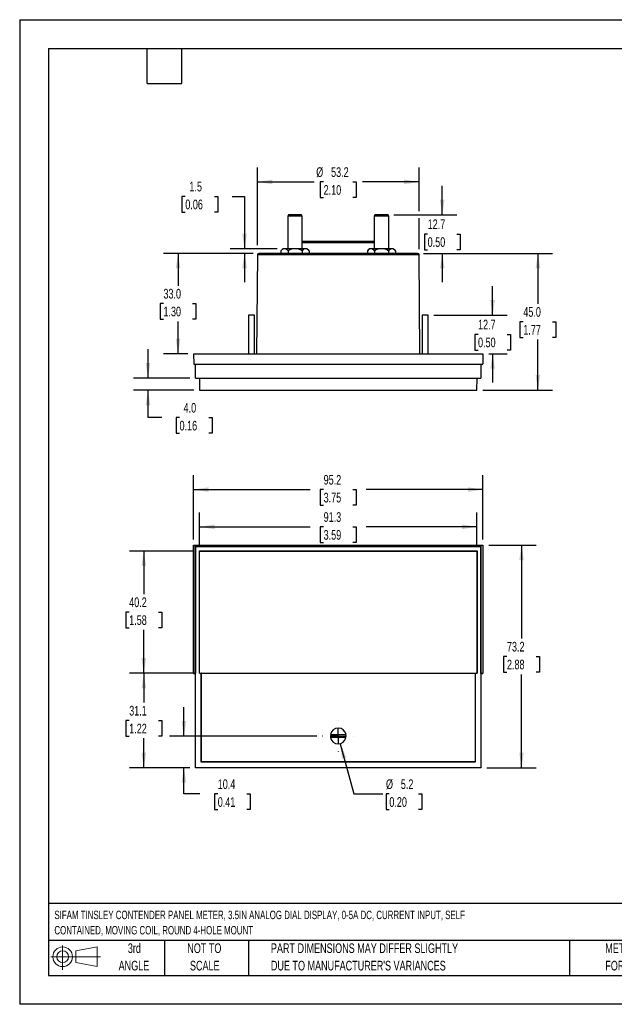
# Model space of a CAD drawing. Header units: millimetres. Extents: x 0 to 419, y 0 to 324.
# Tile 1 of 3: x 0 to 196, y 0 to 324. Entities that reach past the tile are written whole.
import ezdxf

# ---------------------------------------------------------------- set-up
doc = ezdxf.new("R2010")
doc.units = ezdxf.units.MM
doc.header["$LTSCALE"] = 1.5
doc.linetypes.add('CENTERX2', pattern=[20.32, 12.7, -2.54, 2.54, -2.54])
doc.layers.add('CENTER', color=40, linetype='CENTERX2')
doc.layers.add('SLD-DEFPOINTS', color=7, linetype='Continuous')
doc.layers.add('DIMENSIONS', color=140, linetype='Continuous', lineweight=25)
doc.layers.add('TEXT', color=140, linetype='Continuous', lineweight=25)
doc.styles.add('SLDTEXTSTYLE0', font='TXT', dxfattribs={"width": 0.7})
doc.dimstyles.new('SLDDIMSTYLE0', dxfattribs={"dimtxt": 3.237012, "dimasz": 4.953, "dimexe": 0, "dimexo": 0.0625, "dimgap": 0.809253, "dimtad": 0, "dimtih": 1, "dimtoh": 1, "dimrnd": 1e-09, "dimzin": 12, "dimdsep": 46, "dimtxsty": 'SLDTEXTSTYLE0', "dimsah": 1, "dimcen": 0.09, "dimadec": 0, "dimazin": 3, "dimtfac": 1, "dimtofl": 0, "dimtmove": 0, "dimatfit": 3, "dimfxl": 0, "dimfrac": 2, "dimtolj": 1, "dimtzin": 12, "dimarcsym": 0})
doc.dimstyles.new('SLDDIMSTYLE1', dxfattribs={"dimtxt": 3.237012, "dimasz": 4.953, "dimexe": 0, "dimexo": 0.0625, "dimgap": 0.809253, "dimtad": 0, "dimtih": 1, "dimtoh": 1, "dimrnd": 1e-09, "dimzin": 12, "dimdsep": 46, "dimtxsty": 'SLDTEXTSTYLE0', "dimsah": 1, "dimcen": 0.09, "dimadec": 0, "dimazin": 3, "dimtfac": 1, "dimtmove": 0, "dimatfit": 0, "dimfxl": 0, "dimfrac": 2, "dimtolj": 1, "dimtzin": 12, "dimarcsym": 0})
doc.dimstyles.new('SLDDIMSTYLE2', dxfattribs={"dimtxt": 3.237012, "dimasz": 4.953, "dimexe": 0, "dimexo": 0.0625, "dimgap": 0.809253, "dimtad": 0, "dimtih": 1, "dimtoh": 1, "dimrnd": 1e-09, "dimzin": 12, "dimdsep": 46, "dimtxsty": 'SLDTEXTSTYLE0', "dimsah": 1, "dimcen": 0, "dimadec": 0, "dimazin": 3, "dimtfac": 1, "dimtofl": 0, "dimtmove": 0, "dimatfit": 3, "dimfxl": 0, "dimfrac": 2, "dimtolj": 1, "dimtzin": 12, "dimarcsym": 0})
doc.dimstyles.new('SLDDIMSTYLE3', dxfattribs={"dimtxt": 3.237012, "dimasz": 4.953, "dimexe": 0, "dimexo": 0.0625, "dimgap": 0.809253, "dimtad": 0, "dimtih": 1, "dimtoh": 1, "dimrnd": 1e-09, "dimzin": 4, "dimdsep": 46, "dimtxsty": 'SLDTEXTSTYLE0', "dimsah": 1, "dimcen": 0.09, "dimadec": 0, "dimazin": 1, "dimtfac": 1, "dimtofl": 0, "dimtmove": 0, "dimatfit": 3, "dimfxl": 0, "dimfrac": 2, "dimtolj": 1, "dimtzin": 12, "dimarcsym": 0})
doc.dimstyles.new('SLDDIMSTYLE4', dxfattribs={"dimtxt": 3.237012, "dimasz": 4.953, "dimexe": 0, "dimexo": 0.0625, "dimgap": 0.809253, "dimtad": 0, "dimtih": 1, "dimtoh": 1, "dimrnd": 1e-09, "dimzin": 4, "dimdsep": 46, "dimtxsty": 'SLDTEXTSTYLE0', "dimsah": 1, "dimcen": 0.09, "dimadec": 0, "dimazin": 1, "dimtfac": 1, "dimtmove": 0, "dimatfit": 0, "dimfxl": 0, "dimfrac": 2, "dimtolj": 1, "dimtzin": 12, "dimarcsym": 0})

# ---------------------------------------------------------------- blocks, each defined once
blk = doc.blocks.new('Block11')
at = {"color": 7, "linetype": 'Continuous', "lineweight": 18}
for p, q in [((3.88, 7.97), (3.88, 0)), ((8.22, 6.25), (15.26, 7.55)), ((15.26, 7.55), (15.26, 1.1)), ((0, 4.32), (16.31, 4.32)), ((8.22, 2.39), (8.22, 6.25)), ((8.22, 2.39), (15.26, 1.1))]:
    blk.add_line(p, q, dxfattribs=at)
for radius in [3.23, 1.93]:
    blk.add_circle((3.88, 4.32), radius, dxfattribs=at)
blk = doc.blocks.new('Block12')
at = {"layer": 'SLD-DEFPOINTS'}
blk.add_blockref('Block11', (0, 0), dxfattribs=at)
blk = doc.blocks.new('SW_NOTE_0')
at = {"layer": 'TEXT', "color": 0, "linetype": 'CENTERX2', "lineweight": 18, "char_height": 2.775, "attachment_point": 1, "style": 'SLDTEXTSTYLE0'}
for s, insert in [('SIFAM TINSLEY CONTENDER PANEL METER, 3.5IN ANALOG DIAL DISPLAY, 0-5A DC, CURRENT INPUT, SELF', (0, 3.58)), ('CONTAINED, MOVING COIL, ROUND 4-HOLE MOUNT', (0, -1.45))]:
    blk.add_mtext(s, dxfattribs=dict(at, insert=insert))
blk = doc.blocks.new('SW_NOTE_0_3')
at = {"layer": 'TEXT', "color": 0, "linetype": 'CENTERX2', "lineweight": 18, "char_height": 3.175, "attachment_point": 1, "style": 'SLDTEXTSTYLE0'}
for s, insert in [('PART DIMENSIONS MAY DIFFER SLIGHTLY', (0, 4.09)), ("DUE TO MANUFACTURER'S VARIANCES", (0, -1.64))]:
    blk.add_mtext(s, dxfattribs=dict(at, insert=insert))
blk = doc.blocks.new('SW_NOTE_0_4')
at = {"layer": 'TEXT', "color": 0, "linetype": 'CENTERX2', "lineweight": 18, "char_height": 3.175, "attachment_point": 2, "style": 'SLDTEXTSTYLE0'}
for s, insert in [('NOT TO', (7.89, 4.09)), ('SCALE', (8.03, -1.64))]:
    blk.add_mtext(s, dxfattribs=dict(at, insert=insert))
blk = doc.blocks.new('SW_NOTE_0_5')
at = {"layer": 'TEXT', "color": 0, "linetype": 'CENTERX2', "lineweight": 18, "char_height": 3.175, "attachment_point": 2, "style": 'SLDTEXTSTYLE0'}
for s, insert in [('3rd', (3.47, 4.09)), ('ANGLE', (3.33, -1.64))]:
    blk.add_mtext(s, dxfattribs=dict(at, insert=insert))
blk = doc.blocks.new('SW_NOTE_0_6')
at = {"layer": 'TEXT', "color": 0, "linetype": 'CENTERX2', "lineweight": 18, "char_height": 3.175, "attachment_point": 1, "style": 'SLDTEXTSTYLE0'}
for s, insert in [('METRIC UNITS USED', (0, 4.09)), ('FOR PART DESIGN', (0, -1.64))]:
    blk.add_mtext(s, dxfattribs=dict(at, insert=insert))
blk = doc.blocks.new('_D')
at = {"layer": 'DIMENSIONS'}
for p, q in [((154.35, 151.01), (169.92, 151.01)), ((165.16, 151.01), (165.16, 120.27)), ((160.35, 114.4), (159.26, 114.4)), ((159.26, 114.4), (159.26, 109.26)), ((169.97, 114.4), (171.06, 114.4)), ((171.06, 114.4), (171.06, 109.26)), ((159.26, 109.26), (160.35, 109.26)), ((165.16, 77.8), (165.16, 108.53)), ((171.06, 109.26), (169.97, 109.26)), ((153.7, 77.8), (169.92, 77.8))]:
    blk.add_line(p, q, dxfattribs=at)
for points in [[(165.16, 151.01), (164.4, 146.05), (165.92, 146.05)], [(165.16, 77.8), (165.92, 82.75), (164.4, 82.75)]]:
    blk.add_solid(points, dxfattribs=at)
at = {"layer": 'DIMENSIONS', "char_height": 3.175, "attachment_point": 1, "style": 'SLDTEXTSTYLE0'}
for s, insert in [('73.2', (160.35, 119.22)), ('2.88', (160.35, 113.35))]:
    blk.add_mtext(s, dxfattribs=dict(at, insert=insert))
blk = doc.blocks.new('_D_1')
at = {"layer": 'DIMENSIONS'}
for p, q in [((57.24, 152.91), (57.24, 174.06)), ((152.44, 152.91), (152.44, 174.06)), ((57.24, 169.3), (95.65, 169.3)), ((100.03, 169.3), (98.94, 169.3)), ((98.94, 169.3), (98.94, 164.15)), ((109.65, 169.3), (110.74, 169.3)), ((110.74, 169.3), (110.74, 164.15)), ((152.44, 169.3), (114.04, 169.3)), ((98.94, 164.15), (100.03, 164.15)), ((110.74, 164.15), (109.65, 164.15))]:
    blk.add_line(p, q, dxfattribs=at)
for points in [[(57.24, 169.3), (62.19, 168.54), (62.19, 170.06)], [(152.44, 169.3), (147.49, 170.06), (147.49, 168.54)]]:
    blk.add_solid(points, dxfattribs=at)
at = {"layer": 'DIMENSIONS', "char_height": 3.175, "attachment_point": 1, "style": 'SLDTEXTSTYLE0'}
for s, insert in [('95.2', (100.03, 174.12)), ('3.75', (100.03, 168.25))]:
    blk.add_mtext(s, dxfattribs=dict(at, insert=insert))
blk = doc.blocks.new('_D_2')
at = {"layer": 'DIMENSIONS'}
for p, q in [((57.29, 108.91), (36.09, 108.91)), ((40.85, 108.91), (40.85, 99.22)), ((36.04, 93.36), (34.96, 93.36)), ((34.96, 93.36), (34.96, 88.21)), ((45.66, 93.36), (46.75, 93.36)), ((46.75, 93.36), (46.75, 88.21)), ((34.96, 88.21), (36.04, 88.21)), ((40.85, 77.8), (40.85, 87.49)), ((46.75, 88.21), (45.66, 88.21)), ((55.98, 77.8), (36.09, 77.8))]:
    blk.add_line(p, q, dxfattribs=at)
for points in [[(40.85, 108.91), (40.09, 103.96), (41.61, 103.96)], [(40.85, 77.8), (41.61, 82.75), (40.09, 82.75)]]:
    blk.add_solid(points, dxfattribs=at)
at = {"layer": 'DIMENSIONS', "char_height": 3.175, "attachment_point": 1, "style": 'SLDTEXTSTYLE0'}
for s, insert in [('31.1', (36.04, 98.17)), ('1.22', (36.04, 92.3))]:
    blk.add_mtext(s, dxfattribs=dict(at, insert=insert))
blk = doc.blocks.new('_D_3')
at = {"layer": 'DIMENSIONS'}
for p, q in [((57.29, 149.1), (36.09, 149.1)), ((40.85, 149.1), (40.85, 134.87)), ((36.04, 129.01), (34.96, 129.01)), ((34.96, 129.01), (34.96, 123.86)), ((45.66, 129.01), (46.75, 129.01)), ((46.75, 129.01), (46.75, 123.86)), ((34.96, 123.86), (36.04, 123.86)), ((40.85, 108.91), (40.85, 123.14)), ((46.75, 123.86), (45.66, 123.86)), ((57.29, 108.91), (36.09, 108.91))]:
    blk.add_line(p, q, dxfattribs=at)
for points in [[(40.85, 149.1), (40.09, 144.15), (41.61, 144.15)], [(40.85, 108.91), (41.61, 113.86), (40.09, 113.86)]]:
    blk.add_solid(points, dxfattribs=at)
at = {"layer": 'DIMENSIONS', "char_height": 3.175, "attachment_point": 1, "style": 'SLDTEXTSTYLE0'}
for s, insert in [('40.2', (36.04, 133.82)), ('1.58', (36.04, 127.95))]:
    blk.add_mtext(s, dxfattribs=dict(at, insert=insert))
blk = doc.blocks.new('_D_4')
at = {"layer": 'DIMENSIONS'}
for p, q in [((54.04, 88.24), (54.04, 97.76)), ((97.8, 88.24), (49.28, 88.24)), ((55.98, 77.8), (49.28, 77.8)), ((54.04, 69.18), (54.04, 77.8)), ((59.34, 69.18), (54.04, 69.18)), ((65.18, 69.18), (64.09, 69.18)), ((64.09, 69.18), (64.09, 64.04)), ((74.8, 69.18), (75.88, 69.18)), ((75.88, 69.18), (75.88, 64.04)), ((64.09, 64.04), (65.18, 64.04)), ((75.88, 64.04), (74.8, 64.04))]:
    blk.add_line(p, q, dxfattribs=at)
for points in [[(54.04, 88.24), (54.81, 93.19), (53.28, 93.19)], [(54.04, 77.8), (53.28, 72.85), (54.81, 72.85)]]:
    blk.add_solid(points, dxfattribs=at)
at = {"layer": 'DIMENSIONS', "char_height": 3.175, "attachment_point": 1, "style": 'SLDTEXTSTYLE0'}
for s, insert in [('10.4', (65.18, 74)), ('0.41', (65.18, 68.13))]:
    blk.add_mtext(s, dxfattribs=dict(at, insert=insert))
blk = doc.blocks.new('_D_5')
at = {"layer": 'DIMENSIONS'}
for p, q in [((59.2, 151.01), (59.2, 161.81)), ((150.49, 151.01), (150.49, 161.81)), ((59.2, 157.05), (95.65, 157.05)), ((100.03, 157.05), (98.94, 157.05)), ((98.94, 157.05), (98.94, 151.9)), ((109.65, 157.05), (110.74, 157.05)), ((110.74, 157.05), (110.74, 151.9)), ((150.49, 157.05), (114.04, 157.05)), ((98.94, 151.9), (100.03, 151.9)), ((110.74, 151.9), (109.65, 151.9))]:
    blk.add_line(p, q, dxfattribs=at)
for points in [[(59.2, 157.05), (64.15, 156.28), (64.15, 157.81)], [(150.49, 157.05), (145.53, 157.81), (145.53, 156.28)]]:
    blk.add_solid(points, dxfattribs=at)
at = {"layer": 'DIMENSIONS', "char_height": 3.175, "attachment_point": 1, "style": 'SLDTEXTSTYLE0'}
for s, insert in [('91.3', (100.03, 161.86)), ('3.59', (100.03, 155.99))]:
    blk.add_mtext(s, dxfattribs=dict(at, insert=insert))
blk = doc.blocks.new('_D_6')
at = {"layer": 'DIMENSIONS'}
for p, q in [((105.51, 85.72), (109.95, 69.18)), ((109.95, 69.18), (119.47, 69.18)), ((121.65, 69.18), (120.56, 69.18)), ((120.56, 69.18), (120.56, 64.04)), ((131.26, 69.18), (132.35, 69.18)), ((132.35, 69.18), (132.35, 64.04)), ((120.56, 64.04), (121.65, 64.04)), ((132.35, 64.04), (131.26, 64.04))]:
    blk.add_line(p, q, dxfattribs=at)
blk.add_solid([(105.51, 85.72), (106.06, 80.74), (107.53, 81.14)], dxfattribs=at)
at = {"layer": 'DIMENSIONS', "char_height": 3.175, "attachment_point": 1, "style": 'SLDTEXTSTYLE0'}
for s, insert in [('%%c', (120.55, 74)), ('5.2', (125.44, 74)), ('0.20', (121.65, 68.13))]:
    blk.add_mtext(s, dxfattribs=dict(at, insert=insert))
blk = doc.blocks.new('SW_CENTERMARKSYMBOL_0')
at = {"layer": 'CENTER', "color": 0}
for p, q in [((0, 5.08), (0, 5.14)), ((-5.08, 0), (-5.14, 0)), ((0, 0), (-2.54, 0)), ((0, 0), (0, 2.54)), ((0, 0), (0, -2.54)), ((0, 0), (2.54, 0)), ((5.08, 0), (5.14, 0)), ((0, -5.08), (0, -5.14))]:
    blk.add_line(p, q, dxfattribs=at)
blk = doc.blocks.new('_D_7')
at = {"layer": 'DIMENSIONS'}
for p, q in [((139.07, 259.7), (139.07, 269.23)), ((123.12, 259.7), (143.83, 259.7)), ((134.26, 253.35), (133.17, 253.35)), ((133.17, 253.35), (133.17, 248.21)), ((143.88, 253.35), (144.96, 253.35)), ((144.96, 253.35), (144.96, 248.21)), ((132.86, 247), (143.83, 247)), ((133.17, 248.21), (134.26, 248.21)), ((139.07, 247), (139.07, 237.48)), ((144.96, 248.21), (143.88, 248.21))]:
    blk.add_line(p, q, dxfattribs=at)
for points in [[(139.07, 259.7), (139.83, 264.65), (138.31, 264.65)], [(139.07, 247), (138.31, 242.05), (139.83, 242.05)]]:
    blk.add_solid(points, dxfattribs=at)
at = {"layer": 'DIMENSIONS', "char_height": 3.175, "attachment_point": 1, "style": 'SLDTEXTSTYLE0'}
for s, insert in [('12.7', (134.26, 258.17)), ('0.50', (134.26, 252.3))]:
    blk.add_mtext(s, dxfattribs=dict(at, insert=insert))
blk = doc.blocks.new('_D_8')
at = {"layer": 'DIMENSIONS'}
for p, q in [((78.23, 249.64), (78.23, 275.26)), ((131.46, 260.84), (131.46, 275.26)), ((78.23, 270.49), (96.86, 270.49)), ((100.03, 270.49), (98.94, 270.49)), ((98.94, 270.49), (98.94, 265.35)), ((109.65, 270.49), (110.74, 270.49)), ((110.74, 270.49), (110.74, 265.35)), ((131.46, 270.49), (112.82, 270.49)), ((98.94, 265.35), (100.03, 265.35)), ((110.74, 265.35), (109.65, 265.35)), ((131.46, 248.41), (131.46, 258.56))]:
    blk.add_line(p, q, dxfattribs=at)
for points in [[(78.23, 270.49), (83.18, 269.73), (83.18, 271.26)], [(131.46, 270.49), (126.5, 271.26), (126.5, 269.73)]]:
    blk.add_solid(points, dxfattribs=at)
at = {"layer": 'DIMENSIONS', "char_height": 3.175, "attachment_point": 1, "style": 'SLDTEXTSTYLE0'}
for s, insert in [('%%c', (97.59, 275.31)), ('53.2', (102.48, 275.31)), ('2.10', (100.03, 269.44))]:
    blk.add_mtext(s, dxfattribs=dict(at, insert=insert))
blk = doc.blocks.new('_D_9')
at = {"layer": 'DIMENSIONS'}
for p, q in [((54.51, 265.73), (53.42, 265.73)), ((53.42, 265.73), (53.42, 260.59)), ((64.13, 265.73), (65.22, 265.73)), ((65.22, 265.73), (65.22, 260.59)), ((69.96, 265.73), (74, 265.73)), ((74, 265.73), (74, 248.5)), ((53.42, 260.59), (54.51, 260.59)), ((65.22, 260.59), (64.13, 260.59)), ((84.71, 248.5), (69.24, 248.5)), ((76.82, 247), (69.24, 247)), ((74, 247), (74, 237.48))]:
    blk.add_line(p, q, dxfattribs=at)
for points in [[(74, 248.5), (74.76, 253.45), (73.24, 253.45)], [(74, 247), (73.24, 242.05), (74.76, 242.05)]]:
    blk.add_solid(points, dxfattribs=at)
at = {"layer": 'DIMENSIONS', "char_height": 3.175, "attachment_point": 1, "style": 'SLDTEXTSTYLE0'}
for s, insert in [('1.5', (55.86, 270.55)), ('0.06', (54.51, 264.68))]:
    blk.add_mtext(s, dxfattribs=dict(at, insert=insert))
blk = doc.blocks.new('_D_10')
at = {"layer": 'DIMENSIONS'}
for p, q in [((76.82, 247), (47.36, 247)), ((52.12, 247), (52.12, 236.37)), ((47.31, 230.5), (46.22, 230.5)), ((46.22, 230.5), (46.22, 225.36)), ((56.93, 230.5), (58.02, 230.5)), ((58.02, 230.5), (58.02, 225.36)), ((46.22, 225.36), (47.31, 225.36)), ((52.12, 214), (52.12, 224.63)), ((58.02, 225.36), (56.93, 225.36)), ((55.34, 214), (47.36, 214))]:
    blk.add_line(p, q, dxfattribs=at)
for points in [[(52.12, 247), (51.36, 242.05), (52.88, 242.05)], [(52.12, 214), (52.88, 218.95), (51.36, 218.95)]]:
    blk.add_solid(points, dxfattribs=at)
at = {"layer": 'DIMENSIONS', "char_height": 3.175, "attachment_point": 1, "style": 'SLDTEXTSTYLE0'}
for s, insert in [('33.0', (47.31, 235.32)), ('1.30', (47.31, 229.45))]:
    blk.add_mtext(s, dxfattribs=dict(at, insert=insert))
blk = doc.blocks.new('_D_11')
at = {"layer": 'DIMENSIONS'}
for p, q in [((132.86, 247), (175.31, 247)), ((170.55, 247), (170.55, 230.37)), ((165.74, 224.5), (164.65, 224.5)), ((164.65, 224.5), (164.65, 219.36)), ((175.36, 224.5), (176.44, 224.5)), ((176.44, 224.5), (176.44, 219.36)), ((164.65, 219.36), (165.74, 219.36)), ((170.55, 202), (170.55, 218.63)), ((176.44, 219.36), (175.36, 219.36)), ((152.39, 202), (175.31, 202))]:
    blk.add_line(p, q, dxfattribs=at)
for points in [[(170.55, 247), (169.78, 242.05), (171.31, 242.05)], [(170.55, 202), (171.31, 206.95), (169.78, 206.95)]]:
    blk.add_solid(points, dxfattribs=at)
at = {"layer": 'DIMENSIONS', "char_height": 3.175, "attachment_point": 1, "style": 'SLDTEXTSTYLE0'}
for s, insert in [('45.0', (165.74, 229.32)), ('1.77', (165.74, 223.45))]:
    blk.add_mtext(s, dxfattribs=dict(at, insert=insert))
blk = doc.blocks.new('_D_12')
at = {"layer": 'DIMENSIONS'}
for p, q in [((155.65, 226.7), (155.65, 236.23)), ((136.32, 226.7), (160.41, 226.7)), ((150.84, 220.35), (149.76, 220.35)), ((149.76, 220.35), (149.76, 215.21)), ((160.46, 220.35), (161.55, 220.35)), ((161.55, 220.35), (161.55, 215.21)), ((149.76, 215.21), (150.84, 215.21)), ((154.35, 214), (160.41, 214)), ((155.65, 214), (155.65, 204.48)), ((161.55, 215.21), (160.46, 215.21))]:
    blk.add_line(p, q, dxfattribs=at)
for points in [[(155.65, 226.7), (156.41, 231.65), (154.89, 231.65)], [(155.65, 214), (154.89, 209.05), (156.41, 209.05)]]:
    blk.add_solid(points, dxfattribs=at)
at = {"layer": 'DIMENSIONS', "char_height": 3.175, "attachment_point": 1, "style": 'SLDTEXTSTYLE0'}
for s, insert in [('12.7', (150.84, 225.17)), ('0.50', (150.84, 219.3))]:
    blk.add_mtext(s, dxfattribs=dict(at, insert=insert))
blk = doc.blocks.new('_D_13')
at = {"layer": 'DIMENSIONS'}
for p, q in [((42.24, 206), (42.24, 215.53)), ((56.01, 206), (37.48, 206)), ((57.29, 202), (37.48, 202)), ((42.24, 192.97), (42.24, 202)), ((46.77, 192.97), (42.24, 192.97)), ((52.61, 192.97), (51.52, 192.97)), ((51.52, 192.97), (51.52, 187.83)), ((62.23, 192.97), (63.31, 192.97)), ((63.31, 192.97), (63.31, 187.83)), ((51.52, 187.83), (52.61, 187.83)), ((63.31, 187.83), (62.23, 187.83))]:
    blk.add_line(p, q, dxfattribs=at)
for points in [[(42.24, 206), (43, 210.95), (41.48, 210.95)], [(42.24, 202), (41.48, 197.05), (43, 197.05)]]:
    blk.add_solid(points, dxfattribs=at)
at = {"layer": 'DIMENSIONS', "char_height": 3.175, "attachment_point": 1, "style": 'SLDTEXTSTYLE0'}
for s, insert in [('4.0', (53.95, 197.79)), ('0.16', (52.61, 191.92))]:
    blk.add_mtext(s, dxfattribs=dict(at, insert=insert))

msp = doc.modelspace()

# ---------------------------------------------------------------- linework, layer by layer
at = {"color": 7, "linetype": 'Continuous'}
for p, q in [((0.004, 323.854), (0.004, 0.004)), ((0.004, 323.854), (419.104, 323.854)), ((419.104, 0.004), (0.004, 0.004))]:
    msp.add_line(p, q, dxfattribs=at)
for p, q in [((88.467, 259.702), (88.217, 259.269)), ((88.217, 259.269), (88.217, 248.502)), ((91.823, 259.269), (88.217, 259.269)), ((91.697, 259.702), (88.467, 259.702)), ((92.767, 259.702), (91.697, 259.702)), ((93.017, 259.269), (91.823, 259.269)), ((93.017, 259.269), (92.767, 259.702)), ((93.017, 248.502), (93.017, 259.269)), ((116.915, 259.702), (116.665, 259.269)), ((116.665, 259.269), (116.665, 248.502)), ((121.465, 259.269), (116.665, 259.269)), ((121.215, 259.702), (116.915, 259.702)), ((121.465, 259.269), (121.215, 259.702)), ((121.465, 248.502), (121.465, 259.269)), ((93.017, 251.002), (116.665, 251.002)), ((116.665, 250.506), (93.017, 250.506)), ((78.227, 246.506), (77.943, 214.002)), ((131.455, 246.506), (78.227, 246.506)), ((130.951, 247.002), (78.731, 247.002)), ((86.617, 248.502), (85.998, 247.883)), ((85.998, 247.883), (85.998, 247.002)), ((87.153, 248.502), (86.617, 248.502)), ((90.617, 248.502), (87.153, 248.502)), ((88.308, 247.883), (88.308, 247.002)), ((94.081, 248.502), (90.617, 248.502)), ((92.927, 247.883), (92.927, 247.002)), ((94.617, 248.502), (94.081, 248.502)), ((95.236, 247.883), (94.617, 248.502)), ((95.236, 247.883), (95.236, 247.002)), ((115.065, 248.502), (114.446, 247.883)), ((114.446, 247.883), (114.446, 247.002)), ((115.601, 248.502), (115.065, 248.502)), ((119.065, 248.502), (115.601, 248.502)), ((116.756, 247.883), (116.756, 247.002)), ((122.529, 248.502), (119.065, 248.502)), ((121.375, 247.883), (121.375, 247.002)), ((123.065, 248.502), (122.529, 248.502)), ((123.684, 247.883), (123.065, 248.502)), ((123.684, 247.883), (123.684, 247.002)), ((131.739, 214.002), (131.455, 246.506)), ((75.266, 226.702), (75.266, 214.002)), ((77.19, 226.702), (75.266, 226.702)), ((77.266, 226.702), (77.19, 226.702)), ((77.266, 214.002), (77.266, 226.702)), ((132.416, 226.702), (132.416, 214.002)), ((134.34, 226.702), (132.416, 226.702)), ((134.416, 226.702), (134.34, 226.702)), ((134.416, 214.002), (134.416, 226.702)), ((57.241, 214.002), (57.272, 210.502)), ((57.241, 214.002), (152.441, 214.002)), ((152.441, 214.002), (152.411, 210.502)), ((57.272, 210.502), (152.411, 210.502)), ((57.911, 206.002), (57.872, 210.502)), ((151.811, 210.502), (151.771, 206.002)), ((57.911, 206.002), (151.771, 206.002)), ((59.161, 206.002), (59.196, 202.002)), ((150.486, 202.002), (150.521, 206.002)), ((59.196, 202.002), (150.486, 202.002)), ((57.241, 151.005), (57.272, 150.975)), ((57.241, 151.005), (152.441, 151.005)), ((57.241, 108.805), (57.241, 151.005)), ((57.272, 108.836), (57.272, 150.975)), ((57.272, 150.975), (152.411, 150.975)), ((57.911, 150.635), (57.872, 150.675)), ((151.811, 150.675), (57.872, 150.675)), ((57.872, 150.675), (57.872, 108.836)), ((57.911, 77.825), (57.911, 150.635)), ((57.911, 150.635), (151.771, 150.635)), ((59.161, 149.135), (59.196, 149.1)), ((59.161, 149.135), (150.521, 149.135)), ((59.161, 108.875), (59.161, 149.135)), ((59.196, 108.91), (59.196, 149.1)), ((59.196, 149.1), (150.486, 149.1)), ((150.486, 149.1), (150.521, 149.135)), ((150.486, 149.1), (150.486, 108.91)), ((150.521, 149.135), (150.521, 108.875)), ((151.811, 150.675), (151.771, 150.635)), ((151.771, 150.635), (151.771, 77.825)), ((151.811, 108.836), (151.811, 150.675)), ((152.441, 151.005), (152.411, 150.975)), ((152.411, 150.975), (152.411, 108.836)), ((152.441, 151.005), (152.441, 108.805)), ((57.241, 108.805), (57.272, 108.836)), ((57.241, 108.805), (57.886, 108.805)), ((57.872, 108.836), (57.272, 108.836)), ((57.886, 108.851), (57.872, 108.836)), ((57.886, 77.801), (57.886, 108.851)), ((59.161, 108.875), (59.196, 108.91)), ((59.161, 108.875), (59.761, 108.875)), ((59.196, 108.91), (150.486, 108.91)), ((59.789, 108.903), (59.761, 108.875)), ((59.761, 79.675), (59.761, 108.875)), ((59.789, 108.903), (149.893, 108.903)), ((59.789, 79.703), (59.789, 108.903)), ((149.921, 108.875), (149.893, 108.903)), ((149.893, 108.903), (149.893, 79.703)), ((149.921, 108.875), (150.521, 108.875)), ((149.921, 108.875), (149.921, 79.675)), ((150.486, 108.91), (150.521, 108.875)), ((151.796, 108.851), (151.796, 77.801)), ((151.796, 108.851), (151.811, 108.836)), ((151.796, 108.805), (152.441, 108.805)), ((152.411, 108.836), (151.811, 108.836)), ((152.411, 108.836), (152.441, 108.805)), ((107.389, 87.717), (102.286, 87.754)), ((102.293, 88.754), (107.396, 88.717)), ((57.886, 77.801), (57.911, 77.825)), ((151.796, 77.801), (57.886, 77.801)), ((151.771, 77.825), (57.911, 77.825)), ((59.761, 79.675), (59.789, 79.703)), ((149.921, 79.675), (59.761, 79.675)), ((149.893, 79.703), (59.789, 79.703)), ((149.921, 79.675), (149.893, 79.703)), ((151.796, 77.801), (151.771, 77.825))]:
    msp.add_line(p, q)
for centre, radius, start, end in [((78.727, 246.502), 0.5, 90, 179.5), ((87.274, 246.89), 1.617, 94.28589, 142.08768), ((86.993, 246.816), 1.694, 39.05892, 84.56751), ((90.714, 243.522), 4.98, 91.11204, 118.88796), ((90.489, 243.404), 5.099, 61.4414, 88.5586), ((94.202, 246.89), 1.617, 94.28589, 142.08768), ((93.921, 246.816), 1.694, 39.05892, 84.56751), ((115.722, 246.89), 1.617, 94.28589, 142.08768), ((115.441, 246.816), 1.694, 39.05892, 84.56751), ((119.162, 243.522), 4.98, 91.11204, 118.88796), ((118.937, 243.404), 5.099, 61.4414, 88.5586), ((122.65, 246.89), 1.617, 94.28589, 142.08768), ((122.369, 246.816), 1.694, 39.05892, 84.56751), ((130.955, 246.502), 0.5, 0.5, 90), ((104.841, 88.235), 2.6, 10.67249, 168.49751), ((104.841, 88.235), 2.6, 190.67249, 348.49751), ((104.841, 88.235), 2.55, 168.27727, 190.89273), ((104.841, 88.235), 2.55, 348.27727, 10.89273)]:
    msp.add_arc(centre, radius, start, end)
at = {"layer": 'TEXT'}
for p, q in [((9.525, 314.325), (409.575, 314.325)), ((9.525, 314.325), (9.525, 9.525)), ((41.91, 302.895), (41.91, 314.325)), ((53.34, 302.895), (53.34, 314.325)), ((41.91, 302.895), (53.34, 302.895)), ((409.575, 33.189), (9.525, 33.189)), ((409.575, 20.955), (9.525, 20.955)), ((47.625, 20.955), (47.625, 9.525)), ((75.317, 20.955), (75.317, 9.525)), ((180.97, 20.955), (180.97, 9.525)), ((9.525, 9.525), (409.575, 9.525))]:
    msp.add_line(p, q, dxfattribs=at)

# ---------------------------------------------------------------- block references
at = {"layer": 'CENTER'}
msp.add_blockref('SW_CENTERMARKSYMBOL_0', (104.841, 88.235), dxfattribs=at)
at = {"layer": 'SLD-DEFPOINTS'}
msp.add_blockref('Block12', (10.257, 11.331), dxfattribs=at)
at = {"layer": 'TEXT', "linetype": 'CENTERX2', "lineweight": 18}
for name, p in [('SW_NOTE_0', (11.42, 27.217)), ('SW_NOTE_0_5', (34.271, 15.953)), ('SW_NOTE_0_4', (52.886, 15.953)), ('SW_NOTE_0_3', (82.679, 15.953)), ('SW_NOTE_0_6', (192.718, 15.953))]:
    msp.add_blockref(name, p, dxfattribs=at)

# ---------------------------------------------------------------- dimensions: what is measured, and where the dimension line sits
at = {"layer": 'DIMENSIONS'}
dim = msp.add_linear_dim(base=(78.227, 270.493), p1=(131.455, 246.506), p2=(78.227, 246.506), text='%%c<>', dimstyle='SLDDIMSTYLE0', dxfattribs=at)
dim.commit()
dim.dimension.update_dxf_attribs({"geometry": '_D_8', "text_midpoint": (104.841, 270.493), "dimtype": 160})
for base, p1, p2, dimstyle, picture, middle in [((73.998, 247.002), (86.617, 248.502), (78.727, 247.002), 'SLDDIMSTYLE1', '_D_9', (73.998, 265.733)), ((139.067, 259.702), (130.955, 247.002), (121.215, 259.702), 'SLDDIMSTYLE1', '_D_7', (139.067, 253.352)), ((52.121, 214.002), (78.727, 247.002), (57.241, 214.002), 'SLDDIMSTYLE3', '_D_10', (52.121, 230.502)), ((170.547, 202.002), (130.955, 247.002), (150.486, 202.002), 'SLDDIMSTYLE3', '_D_11', (170.547, 224.502)), ((155.652, 226.702), (152.441, 214.002), (134.416, 226.702), 'SLDDIMSTYLE1', '_D_12', (155.652, 220.352)), ((42.241, 202.002), (57.911, 206.002), (59.196, 202.002), 'SLDDIMSTYLE4', '_D_13', (42.241, 192.972)), ((40.853, 108.91), (59.196, 149.1), (59.196, 108.91), 'SLDDIMSTYLE0', '_D_3', (40.853, 129.005)), ((165.16, 77.801), (152.441, 151.005), (151.796, 77.801), 'SLDDIMSTYLE0', '_D', (165.16, 114.403)), ((40.853, 108.91), (57.886, 77.801), (59.196, 108.91), 'SLDDIMSTYLE0', '_D_2', (40.853, 93.355)), ((54.045, 77.801), (99.701, 88.235), (57.886, 77.801), 'SLDDIMSTYLE1', '_D_4', (54.045, 69.181))]:
    dim = msp.add_linear_dim(base=base, p1=p1, p2=p2, angle=90, dimstyle=dimstyle, dxfattribs=at)
    dim.commit()
    dim.dimension.update_dxf_attribs({"geometry": picture, "text_midpoint": middle, "dimtype": 160})
for base, p1, p2, picture, middle in [((152.441, 169.299), (57.241, 151.005), (152.441, 151.005), '_D_1', (104.841, 169.299)), ((150.486, 157.045), (59.196, 149.1), (150.486, 149.1), '_D_5', (104.841, 157.045))]:
    dim = msp.add_linear_dim(base=base, p1=p1, p2=p2, dimstyle='SLDDIMSTYLE0', dxfattribs=at)
    dim.commit()
    dim.dimension.update_dxf_attribs({"geometry": picture, "text_midpoint": middle, "dimtype": 160})
dim = msp.add_diameter_dim_2p(p1=(104.168, 90.747), p2=(105.514, 85.724), dimstyle='SLDDIMSTYLE2', dxfattribs=at)
dim.commit()
dim.dimension.update_dxf_attribs({"geometry": '_D_6', "text_midpoint": (126.455, 69.181), "dimtype": 163})

doc.saveas('drawing.dxf')
